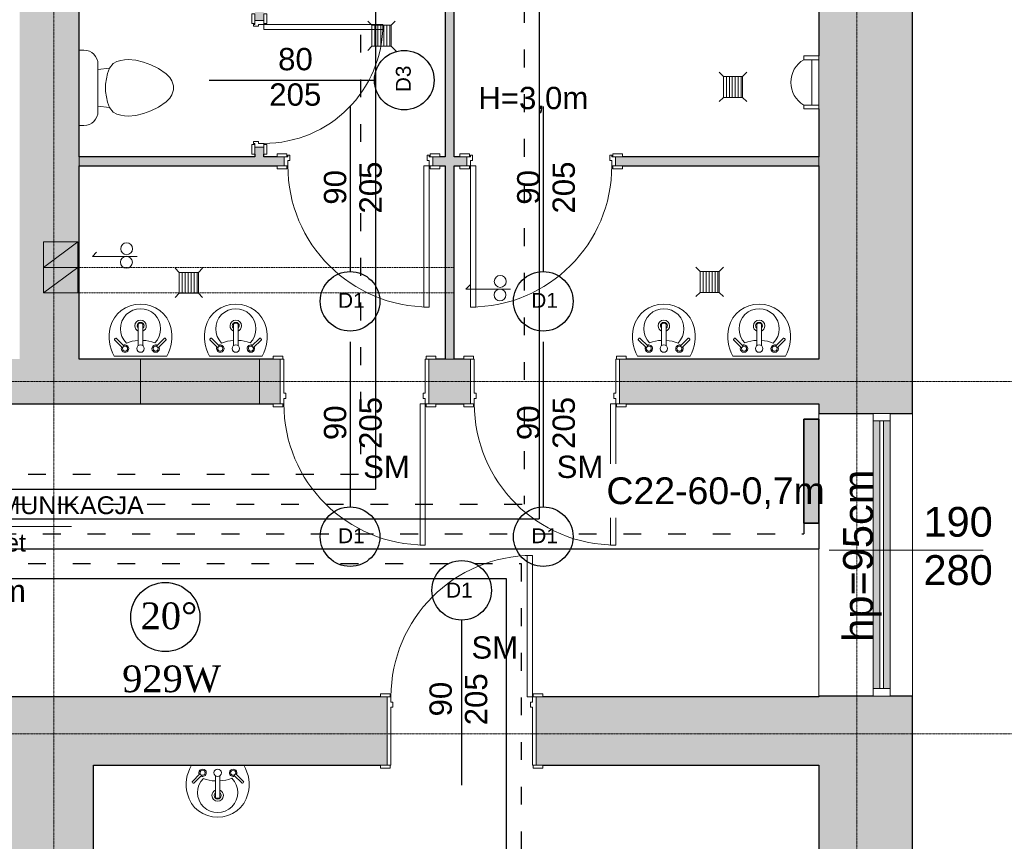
# Model space of a CAD drawing. Header units: inches. Extents: x -112469 to 885939, y -131046 to 286269.
# Tile 76 of 138: x 99755 to 106372, y -108557 to -103034. Entities that reach past the tile are written whole.
import ezdxf

# ---------------------------------------------------------------- set-up
doc = ezdxf.new("R2010")
doc.units = ezdxf.units.IN
doc.header["$MEASUREMENT"] = 0
for name, pattern in [('ACAD_ISO03W100', [30, 12, -18]), ('Linia siatki', [0.9925, 0.47, -0.2175, 0.0875, -0.2175]), ('Ukryty', [0.714375, 0.47625, -0.238125])]:
    doc.linetypes.add(name, pattern=pattern)
for name, color, linetype, lineweight in [('_IS_CO grzejniki', 1, 'Continuous', 35), ('_IS_CO opis', 26, 'Continuous', 25), ('_IS_CO powrót', 5, 'ACAD_ISO03W100', 30), ('_IS_CO zasilenie', 1, 'Continuous', 30), ('A-AREA-IDEN', 251, 'Continuous', 9), ('A-DETL', 251, 'Continuous', 9), ('A-DETL-HDLN', 251, 'Ukryty', 9), ('A-DETL-MEDM', 251, 'Continuous', 25), ('A-DETL-THIN', 251, 'Continuous', 9), ('A-DOOR', 251, 'Continuous', 9), ('A-DOOR-FRAM', 251, 'Continuous', 18), ('A-GLAZ', 251, 'Continuous', 9), ('A-WALL', 251, 'Continuous', 9), ('A-WALL-PATT', 254, 'Continuous', 25), ('G-ANNO-TEXT', 251, 'Continuous', 9), ('I-WALL', 251, 'Continuous', 9), ('P-SANR-FIXT', 251, 'Continuous', 9), ('S-GRID', 251, 'Continuous', 9)]:
    doc.layers.add(name, color=color, linetype=linetype, lineweight=lineweight)
doc.styles.add('Arial', font='arial.ttf', dxfattribs={"height": 25})
doc.styles.add('Arial_1', font='arial.ttf', dxfattribs={"height": 12})
doc.styles.add('Arial_2', font='arial.ttf', dxfattribs={"height": 10})
doc.styles.add('Arial_3', font='arial.ttf', dxfattribs={"height": 15})
doc.styles.add('Arial_5', font='arial.ttf', dxfattribs={"height": 20})
doc.styles.add('krzysiek', font='times.ttf')

# ---------------------------------------------------------------- blocks, each defined once
blk = doc.blocks.new('Etyk_pom_1_mala - Etyk_pom_1_mala-219433-4_Poziom piętra')
at = {"layer": 'A-AREA-IDEN'}
for p, q in [((-0.0958, 0.1444), (-0.0958, -0.3781)), ((-0.9154, -0.1015), (0.6661, -0.1015))]:
    blk.add_line(p, q, dxfattribs=at)
blk = doc.blocks.new('Pisuar - ścienny - 3D - Pisuar - ścienny - 3D-657644-4_Poziom piętra')
at = {"layer": 'P-SANR-FIXT'}
for p, q in [((-28.69, -31.5), (6.92, -31.5)), ((-28.69, -41.66), (-28.69, -31.5)), ((-26.15, -36.19), (-26.15, -31.5)), ((-26.15, -41.66), (-26.15, -31.5)), ((4.33, -31.5), (4.33, -36.19)), ((4.33, -41.66), (4.33, -31.5)), ((6.92, -31.5), (6.92, -41.66)), ((4.33, -36.19), (-26.15, -36.19)), ((-26.15, -41.66), (-28.69, -41.66)), ((6.92, -41.66), (4.33, -41.66))]:
    blk.add_line(p, q, dxfattribs=at)
blk.add_arc((-10.91, -32.5), 17.78, 211.00272, 328.99728, dxfattribs=at)
blk = doc.blocks.new('Lavabo mural - 05 - 440mm x 350mm-V6-4_Poziom piętra')
at = {"layer": 'P-SANR-FIXT'}
for p, q in [((-17.19, -11.05), (-11.74, -5.6)), ((17.5, -11.05), (12.05, -5.6)), ((-16.1, -12.14), (-10.65, -6.69)), ((-1.5, -21.49), (-1.5, -7.07)), ((1.5, -21.49), (1.5, -7.07)), ((16.41, -12.14), (10.96, -6.69))]:
    blk.add_line(p, q, dxfattribs=at)
for centre, radius, start, end in [((5.33, -13.08), 26.44, 150.36495, 193.63505), ((-5.33, -13.08), 26.44, 346.36495, 29.63505), ((-10.13, -5.07), 2.5, 0, 180), ((-10.13, -5.07), 2.5, 180, 207.05328), ((-10.13, -5.07), 1.7, 360, 180), ((-10.13, -5.07), 1.7, 180, 198.05956), ((-10.13, -5.07), 1.7, 198.05956, 360), ((-10.13, -5.07), 2.5, 242.94672, 0), ((0, -5.07), 2.5, 0, 180), ((0, -5.07), 2.5, 180, 0), ((10.43, -5.07), 2.5, 360, 180), ((10.43, -5.07), 2.5, 180, 297.05328), ((10.43, -5.07), 1.7, 0, 180), ((10.43, -5.07), 1.7, 180, 0), ((10.43, -5.07), 2.5, 332.94672, 360), ((0, -18.36), 13.5, 135.46291, 45.05561), ((-0.16, 16.03), 26.66, 249.19864, 267.10928), ((-0.16, 16.03), 26.66, 273.5606, 291.31988), ((-0.59, -14.51), 20.35, 193.63505, 271.65578), ((0, -20.36), 3.86, 112.88275, 180), ((0, -20.36), 2.35, 129.68263, 180), ((0.59, -14.51), 20.35, 268.34422, 346.36495), ((0, -20.36), 3.86, 360, 67.11782), ((0, -20.36), 2.35, 360, 50.3185), ((0, -20.36), 3.86, 180, 360), ((0, -20.36), 2.35, 180, 360)]:
    blk.add_arc(centre, radius, start, end, dxfattribs=at)
for centre, major_axis, ratio, start_param, end_param in [((-16.65, -11.59), (-0.545, 0.545), 0.274309, 0, 3.141593), ((16.95, -11.59), (0.545, 0.545), 0.274309, 3.141593, 6.283185), ((0, -21.49), (-1.5, 0), 0.428525, 0, 3.141593)]:
    blk.add_ellipse(centre, major_axis=major_axis, ratio=ratio, start_param=start_param, end_param=end_param, dxfattribs=at)
blk = doc.blocks.new('wewnetrzne dwupanelowe - 900 x 2100mm-714194-4_Poziom piętra')
at = {"layer": 'A-DOOR'}
for p, q in [((-54.64, 5.32), (-48.14, 5.32)), ((-54.64, 3.32), (-54.64, 5.32)), ((-48.14, 3.32), (-54.64, 3.32)), ((-48.14, 5.32), (-48.14, 3.32)), ((48.13, 5.32), (54.63, 5.32)), ((48.13, 3.32), (48.13, 5.32)), ((54.63, 3.32), (48.13, 3.32)), ((54.63, 5.32), (54.63, 3.32)), ((-54.64, -2.68), (-48.14, -2.68)), ((-54.64, -4.68), (-54.64, -2.68)), ((-48.14, -4.68), (-54.64, -4.68)), ((-48.14, -2.68), (-48.14, -4.68)), ((48.13, -2.68), (54.63, -2.68)), ((48.13, -4.68), (48.13, -2.68)), ((54.63, -4.68), (48.13, -4.68)), ((54.63, -2.68), (54.63, -4.68))]:
    blk.add_line(p, q, dxfattribs=at)
at = {"layer": 'A-DOOR', "lineweight": 18}
for p, q in [((44, -2.68), (47.5, -2.68)), ((44, -97.68), (44, -2.68)), ((47.5, -2.68), (47.5, -97.68)), ((47.5, -97.68), (44, -97.68))]:
    blk.add_line(p, q, dxfattribs=at)
at = {"layer": 'A-DOOR'}
blk.add_arc((47.5, -2.68), 95, 180, 270, dxfattribs=at)
at = {"layer": 'A-DOOR-FRAM'}
for p, q in [((-50, 3.32), (-47.5, 3.32)), ((-50, -2.68), (-50, 3.32)), ((-47.5, 4.31), (-46.23, 4.31)), ((-47.5, 3.32), (-47.5, 4.31)), ((-47.5, 0.82), (-47.5, -2.68)), ((-46.23, 0.82), (-47.5, 0.82)), ((-46.23, 4.31), (-46.23, 0.82)), ((46.23, 4.31), (47.5, 4.31)), ((46.23, 0.82), (46.23, 4.31)), ((47.5, 0.82), (46.23, 0.82)), ((47.5, 4.31), (47.5, 3.32)), ((47.5, 3.32), (50, 3.32)), ((47.5, -2.68), (47.5, 0.82)), ((50, 3.32), (50, -2.68)), ((-47.5, -2.68), (-50, -2.68)), ((50, -2.68), (47.5, -2.68))]:
    blk.add_line(p, q, dxfattribs=at)
blk = doc.blocks.new('wewnetrzne dwupanelowe - 900 x 2100mm-640922-4_Poziom piętra')
at = {"layer": 'A-DOOR'}
for p, q in [((-54.635, 17.3175), (-48.135, 17.3175)), ((-54.635, 15.3175), (-54.635, 17.3175)), ((-48.135, 15.3175), (-54.635, 15.3175)), ((-48.135, 17.3175), (-48.135, 15.3175)), ((48.135, 17.3175), (54.635, 17.3175)), ((48.135, 15.3175), (48.135, 17.3175)), ((54.635, 15.3175), (48.135, 15.3175)), ((54.635, 17.3175), (54.635, 15.3175)), ((-54.635, -14.6825), (-48.135, -14.6825)), ((-54.635, -16.6825), (-54.635, -14.6825)), ((-48.135, -16.6825), (-54.635, -16.6825)), ((-48.135, -14.6825), (-48.135, -16.6825)), ((48.135, -14.6825), (54.635, -14.6825)), ((48.135, -16.6825), (48.135, -14.6825)), ((54.635, -16.6825), (48.135, -16.6825)), ((54.635, -14.6825), (54.635, -16.6825))]:
    blk.add_line(p, q, dxfattribs=at)
at = {"layer": 'A-DOOR', "lineweight": 18}
for p, q in [((44, -14.6825), (47.5, -14.6825)), ((44, -109.6825), (44, -14.6825)), ((47.5, -14.6825), (47.5, -109.6825)), ((47.5, -109.6825), (44, -109.6825))]:
    blk.add_line(p, q, dxfattribs=at)
at = {"layer": 'A-DOOR'}
blk.add_arc((47.5, -14.6825), 95, 180, 270, dxfattribs=at)
at = {"layer": 'A-DOOR-FRAM'}
for p, q in [((-50, 15.3175), (-47.5, 15.3175)), ((-50, -14.6825), (-50, 15.3175)), ((-47.5, 15.3175), (-47.5, -7.69)), ((47.5, 15.3175), (50, 15.3175)), ((47.5, -7.69), (47.5, 15.3175)), ((50, 15.3175), (50, -14.6825)), ((-47.5, -7.69), (-46.23, -7.69)), ((-47.5, -11.1825), (-47.5, -14.6825)), ((-46.23, -11.1825), (-47.5, -11.1825)), ((-46.23, -7.69), (-46.23, -11.1825)), ((46.23, -7.69), (47.5, -7.69)), ((46.23, -11.1825), (46.23, -7.69)), ((47.5, -11.1825), (46.23, -11.1825)), ((47.5, -14.6825), (47.5, -11.1825)), ((-47.5, -14.6825), (-50, -14.6825)), ((50, -14.6825), (47.5, -14.6825))]:
    blk.add_line(p, q, dxfattribs=at)
blk = doc.blocks.new('Lavabo mural - 05 - 440mm x 350mm-517752-4_Poziom piętra')
at = {"layer": 'P-SANR-FIXT'}
for p, q in [((-1.5, 21.49), (-1.5, 7.07)), ((1.5, 21.49), (1.5, 7.07)), ((-17.19, 11.05), (-11.74, 5.6)), ((-16.1, 12.14), (-10.65, 6.69)), ((16.41, 12.14), (10.96, 6.69)), ((17.5, 11.05), (12.05, 5.6)), ((17.65, 0), (-17.65, 0))]:
    blk.add_line(p, q, dxfattribs=at)
for centre, radius, start, end in [((-0.59, 14.51), 20.35, 88.34422, 166.36495), ((0.59, 14.51), 20.35, 13.63505, 91.65578), ((0, 18.36), 13.5, 314.94439, 224.53709), ((0, 20.36), 3.86, 0, 180), ((0, 20.36), 3.86, 180, 247.11725), ((0, 20.36), 2.35, 0, 180), ((0, 20.36), 2.35, 180, 230.31737), ((0, 20.36), 2.35, 309.6815, 0), ((0, 20.36), 3.86, 292.88218, 0), ((5.33, 13.08), 26.44, 166.36495, 209.63505), ((-5.33, 13.08), 26.44, 330.36495, 13.63505), ((-10.13, 5.07), 1.7, 0, 161.94044), ((-10.13, 5.07), 2.5, 360, 117.05328), ((-0.16, -16.03), 26.66, 92.89072, 110.80136), ((0, 5.07), 2.5, 360, 180), ((-0.16, -16.03), 26.66, 68.68012, 86.4394), ((10.43, 5.07), 2.5, 62.94672, 180), ((10.43, 5.07), 1.7, 360, 180), ((-10.13, 5.07), 2.5, 152.94672, 180), ((-10.13, 5.07), 2.5, 180, 360), ((-10.13, 5.07), 1.7, 161.94044, 180), ((-10.13, 5.07), 1.7, 180, 0), ((0, 5.07), 2.5, 180, 360), ((10.43, 5.07), 2.5, 180, 0), ((10.43, 5.07), 1.7, 180, 360), ((10.43, 5.07), 2.5, 0, 27.05328)]:
    blk.add_arc(centre, radius, start, end, dxfattribs=at)
for centre, major_axis, ratio, start_param, end_param in [((0, 21.49), (1.5, 0), 0.428525, 0, 3.141593), ((-16.65, 11.59), (0.545, 0.545), 0.274309, 0, 3.141593), ((16.95, 11.59), (-0.545, 0.545), 0.274309, 3.141593, 6.283185)]:
    blk.add_ellipse(centre, major_axis=major_axis, ratio=ratio, start_param=start_param, end_param=end_param, dxfattribs=at)
blk = doc.blocks.new('wewnetrzne dwupanelowe - 900 x 2100mm-714195-4_Poziom piętra')
at = {"layer": 'A-DOOR', "lineweight": 18}
for p, q in [((47.5, 97.68), (44, 97.68)), ((44, 97.68), (44, 2.68)), ((47.5, 2.68), (47.5, 97.68)), ((44, 2.68), (47.5, 2.68))]:
    blk.add_line(p, q, dxfattribs=at)
at = {"layer": 'A-DOOR'}
for p, q in [((-48.14, 4.68), (-54.64, 4.68)), ((-54.64, 4.68), (-54.64, 2.68)), ((-54.64, 2.68), (-48.14, 2.68)), ((-48.14, 2.68), (-48.14, 4.68)), ((54.63, 4.68), (48.13, 4.68)), ((48.13, 4.68), (48.13, 2.68)), ((48.13, 2.68), (54.63, 2.68)), ((54.63, 2.68), (54.63, 4.68)), ((-48.14, -3.32), (-54.64, -3.32)), ((-54.64, -3.32), (-54.64, -5.32)), ((-54.64, -5.32), (-48.14, -5.32)), ((-48.14, -5.32), (-48.14, -3.32)), ((54.63, -3.32), (48.13, -3.32)), ((48.13, -3.32), (48.13, -5.32)), ((48.13, -5.32), (54.63, -5.32)), ((54.63, -5.32), (54.63, -3.32))]:
    blk.add_line(p, q, dxfattribs=at)
blk.add_arc((47.5, 2.68), 95, 90, 180, dxfattribs=at)
at = {"layer": 'A-DOOR-FRAM'}
for p, q in [((-47.5, 2.68), (-50, 2.68)), ((-50, 2.68), (-50, -3.32)), ((-47.5, -0.82), (-47.5, 2.68)), ((47.5, 2.68), (47.5, -0.82)), ((50, 2.68), (47.5, 2.68)), ((50, -3.32), (50, 2.68)), ((-50, -3.32), (-47.5, -3.32)), ((-46.23, -0.82), (-47.5, -0.82)), ((-47.5, -3.32), (-47.5, -4.31)), ((-47.5, -4.31), (-46.23, -4.31)), ((-46.23, -4.31), (-46.23, -0.82)), ((47.5, -0.82), (46.23, -0.82)), ((46.23, -0.82), (46.23, -4.31)), ((46.23, -4.31), (47.5, -4.31)), ((47.5, -4.31), (47.5, -3.32)), ((47.5, -3.32), (50, -3.32))]:
    blk.add_line(p, q, dxfattribs=at)
blk = doc.blocks.new('Lavabo mural - 05 - 440mm x 350mm-346807-4_Poziom piętra')
at = {"layer": 'P-SANR-FIXT'}
for p, q in [((17.65, 0), (-17.65, 0)), ((-17.19, -11.05), (-11.74, -5.6)), ((17.5, -11.05), (12.05, -5.6)), ((-16.1, -12.14), (-10.65, -6.69)), ((-1.5, -21.49), (-1.5, -7.07)), ((1.5, -21.49), (1.5, -7.07)), ((16.41, -12.14), (10.96, -6.69))]:
    blk.add_line(p, q, dxfattribs=at)
for centre, radius, start, end in [((5.33, -13.08), 26.44, 150.36495, 193.63505), ((-5.33, -13.08), 26.44, 346.36495, 29.63505), ((-10.13, -5.07), 2.5, 0, 180), ((-10.13, -5.07), 2.5, 180, 207.05328), ((-10.13, -5.07), 1.7, 360, 180), ((-10.13, -5.07), 1.7, 180, 198.05956), ((-10.13, -5.07), 1.7, 198.05956, 360), ((-10.13, -5.07), 2.5, 242.94672, 0), ((0, -5.07), 2.5, 0, 180), ((0, -5.07), 2.5, 180, 0), ((10.43, -5.07), 2.5, 360, 180), ((10.43, -5.07), 2.5, 180, 297.05328), ((10.43, -5.07), 1.7, 0, 180), ((10.43, -5.07), 1.7, 180, 0), ((10.43, -5.07), 2.5, 332.94672, 360), ((0, -18.36), 13.5, 135.46291, 45.05561), ((-0.16, 16.03), 26.66, 249.19864, 267.10928), ((-0.16, 16.03), 26.66, 273.5606, 291.31988), ((-0.59, -14.51), 20.35, 193.63505, 271.65578), ((0, -20.36), 3.86, 112.88275, 180), ((0, -20.36), 2.35, 129.68263, 180), ((0.59, -14.51), 20.35, 268.34422, 346.36495), ((0, -20.36), 3.86, 360, 67.11782), ((0, -20.36), 2.35, 360, 50.3185), ((0, -20.36), 3.86, 180, 360), ((0, -20.36), 2.35, 180, 360)]:
    blk.add_arc(centre, radius, start, end, dxfattribs=at)
for centre, major_axis, ratio, start_param, end_param in [((-16.65, -11.59), (-0.545, 0.545), 0.274309, 0, 3.141593), ((16.95, -11.59), (0.545, 0.545), 0.274309, 3.141593, 6.283185), ((0, -21.49), (-1.5, 0), 0.428525, 0, 3.141593)]:
    blk.add_ellipse(centre, major_axis=major_axis, ratio=ratio, start_param=start_param, end_param=end_param, dxfattribs=at)
blk = doc.blocks.new('wewnetrzne dwupanelowe - 800 x 2100mm 2-634844-4_Poziom piętra')
at = {"layer": 'A-DOOR'}
for p, q in [((-47.14, 5.32), (-40.64, 5.32)), ((-47.14, 3.32), (-47.14, 5.32)), ((-40.64, 3.32), (-47.14, 3.32)), ((-40.64, 5.32), (-40.64, 3.32)), ((40.63, 5.32), (47.13, 5.32)), ((40.63, 3.32), (40.63, 5.32)), ((47.13, 3.32), (40.63, 3.32)), ((47.13, 5.32), (47.13, 3.32)), ((-47.14, -2.68), (-40.64, -2.68)), ((-47.14, -4.68), (-47.14, -2.68)), ((-40.64, -4.68), (-47.14, -4.68)), ((-40.64, -2.68), (-40.64, -4.68)), ((40.63, -2.68), (47.13, -2.68)), ((40.63, -4.68), (40.63, -2.68)), ((47.13, -4.68), (40.63, -4.68)), ((47.13, -2.68), (47.13, -4.68))]:
    blk.add_line(p, q, dxfattribs=at)
at = {"layer": 'A-DOOR', "lineweight": 18}
for p, q in [((36.5, -2.68), (40, -2.68)), ((36.5, -82.68), (36.5, -2.68)), ((40, -2.68), (40, -82.68)), ((40, -82.68), (36.5, -82.68))]:
    blk.add_line(p, q, dxfattribs=at)
at = {"layer": 'A-DOOR'}
blk.add_arc((40, -2.68), 80, 180, 270, dxfattribs=at)
at = {"layer": 'A-DOOR-FRAM'}
for p, q in [((-42.5, 3.32), (-40, 3.32)), ((-42.5, -2.68), (-42.5, 3.32)), ((-40, 4.31), (-38.73, 4.31)), ((-40, 3.32), (-40, 4.31)), ((-40, 0.82), (-40, -2.68)), ((-38.73, 0.82), (-40, 0.82)), ((-38.73, 4.31), (-38.73, 0.82)), ((38.73, 4.31), (40, 4.31)), ((38.73, 0.82), (38.73, 4.31)), ((40, 0.82), (38.73, 0.82)), ((40, 4.31), (40, 3.32)), ((40, 3.32), (42.5, 3.32)), ((40, -2.68), (40, 0.82)), ((42.5, 3.32), (42.5, -2.68)), ((-40, -2.68), (-42.5, -2.68)), ((42.5, -2.68), (40, -2.68))]:
    blk.add_line(p, q, dxfattribs=at)
blk = doc.blocks.new('Muszla klozetowa domowa - 3D - Muszla klozetowa domowa - 3D-412173-4_Poziom piętra')
at = {"layer": 'P-SANR-FIXT'}
for p, q in [((-9.5, 25.4), (-6.96, 27.94)), ((-6.96, 27.94), (-4.76, 29.21)), ((-4.76, 29.21), (-1.27, 30.48)), ((-1.27, 30.48), (1.27, 30.48)), ((1.27, 30.48), (4.76, 29.21)), ((4.76, 29.21), (6.96, 27.94)), ((6.96, 27.94), (9.5, 25.4)), ((-15.39, 15.24), (-13.02, 20.32)), ((-13.02, 20.32), (-9.5, 25.4)), ((9.5, 25.4), (13.02, 20.32)), ((13.02, 20.32), (15.39, 15.24)), ((-17.24, 10.16), (-15.39, 15.24)), ((15.39, 15.24), (17.24, 10.16)), ((-18.61, 5.06), (-17.24, 10.16)), ((17.24, 10.16), (18.61, 5.06)), ((-19.05, 0), (-18.61, 5.06)), ((18.61, 5.06), (19.05, 0)), ((-18.83, -2.53), (-19.05, 0)), ((-18.38, -5.08), (-18.83, -2.53)), ((-17.7, -7.62), (-18.38, -5.08)), ((18.38, -5.08), (17.7, -7.62)), ((18.83, -2.53), (18.38, -5.08)), ((19.05, 0), (18.83, -2.53)), ((-16.26, -10.16), (-17.7, -7.62)), ((-13.23, -12.7), (-16.26, -10.16)), ((-9.74, -13.97), (-13.23, -12.7)), ((-12.35, -20.38), (-13.23, -12.7)), ((13.23, -12.7), (9.74, -13.97)), ((12.35, -20.38), (13.23, -12.7)), ((16.26, -10.16), (13.23, -12.7)), ((17.7, -7.62), (16.26, -10.16)), ((-2.54, -15.24), (-9.74, -13.97)), ((2.54, -15.24), (-2.54, -15.24)), ((9.74, -13.97), (2.54, -15.24)), ((15.87, -20.38), (-15.88, -20.38)), ((-25.34, -29.84), (-25.34, -32.97)), ((25.34, -32.97), (25.34, -29.84))]:
    blk.add_line(p, q, dxfattribs=at)
for centre, start, end in [((-15.88, -29.84), 90, 180), ((15.87, -29.84), 0, 90)]:
    blk.add_arc(centre, 9.46, start, end, dxfattribs=at)
blk = doc.blocks.new('Aluminum_1 szybowe - Okno 190_265 p_0-631028-4_Poziom piętra')
at = {"layer": 'A-GLAZ'}
h = blk.add_hatch(color=256, dxfattribs=at)
h.paths.add_polyline_path([(47.76, 7.73), (47.76, 12.17), (-132.08, 12.17), (-132.08, 7.73), (-98.91, 7.73)])
h.paths.add_polyline_path([(47.76, 14.71), (47.76, 19.16), (-132.08, 19.16), (-132.08, 14.71), (-98.91, 14.71)])
at = {"layer": 'A-GLAZ', "lineweight": 18}
for p, q in [((-132.08, 19.16), (-137.16, 19.16)), ((-137.16, 19.16), (-137.16, 7.73)), ((-132.08, 7.73), (-132.08, 19.16)), ((47.76, 14.71), (-132.08, 14.71)), ((-132.08, 14.71), (-132.08, 12.17)), ((52.84, 19.16), (47.76, 19.16)), ((47.76, 19.16), (47.76, 7.73)), ((47.76, 12.17), (47.76, 14.71)), ((52.84, 7.73), (52.84, 19.16)), ((-137.16, 7.73), (-132.08, 7.73)), ((-132.08, 12.17), (47.76, 12.17)), ((47.76, 7.73), (52.84, 7.73))]:
    blk.add_line(p, q, dxfattribs=at)
at = {"layer": 'A-GLAZ'}
for p, q in [((-132.08, 19.16), (47.76, 19.16)), ((47.76, 7.73), (-132.08, 7.73))]:
    blk.add_line(p, q, dxfattribs=at)
blk = doc.blocks.new('wewnetrzne dwupanelowe - 900 x 2100mm-591853-4_Poziom piętra')
at = {"layer": 'A-DOOR', "lineweight": 18}
for p, q in [((47.5, 117.6825), (44, 117.6825)), ((44, 117.6825), (44, 22.6825)), ((47.5, 22.6825), (47.5, 117.6825)), ((44, 22.6825), (47.5, 22.6825))]:
    blk.add_line(p, q, dxfattribs=at)
at = {"layer": 'A-DOOR'}
for p, q in [((-48.135, 24.6825), (-54.635, 24.6825)), ((-54.635, 24.6825), (-54.635, 22.6825)), ((-54.635, 22.6825), (-48.135, 22.6825)), ((-48.135, 22.6825), (-48.135, 24.6825)), ((54.635, 24.6825), (48.135, 24.6825)), ((48.135, 24.6825), (48.135, 22.6825)), ((48.135, 22.6825), (54.635, 22.6825)), ((54.635, 22.6825), (54.635, 24.6825)), ((-48.135, -23.3175), (-54.635, -23.3175)), ((-54.635, -23.3175), (-54.635, -25.3175)), ((-54.635, -25.3175), (-48.135, -25.3175)), ((-48.135, -25.3175), (-48.135, -23.3175)), ((54.635, -23.3175), (48.135, -23.3175)), ((48.135, -23.3175), (48.135, -25.3175)), ((48.135, -25.3175), (54.635, -25.3175)), ((54.635, -25.3175), (54.635, -23.3175))]:
    blk.add_line(p, q, dxfattribs=at)
blk.add_arc((47.5, 22.6825), 95, 90, 180, dxfattribs=at)
at = {"layer": 'A-DOOR-FRAM'}
for p, q in [((-47.5, 22.6825), (-50, 22.6825)), ((-50, 22.6825), (-50, -23.3175)), ((-47.5, 19.1825), (-47.5, 22.6825)), ((47.5, 22.6825), (47.5, 19.1825)), ((50, 22.6825), (47.5, 22.6825)), ((50, -23.3175), (50, 22.6825)), ((-46.23, 19.1825), (-47.5, 19.1825)), ((-47.5, -23.3175), (-47.5, 15.69)), ((-47.5, 15.69), (-46.23, 15.69)), ((-46.23, 15.69), (-46.23, 19.1825)), ((47.5, 19.1825), (46.23, 19.1825)), ((46.23, 19.1825), (46.23, 15.69)), ((46.23, 15.69), (47.5, 15.69)), ((47.5, 15.69), (47.5, -23.3175)), ((-50, -23.3175), (-47.5, -23.3175)), ((47.5, -23.3175), (50, -23.3175))]:
    blk.add_line(p, q, dxfattribs=at)
blk = doc.blocks.new('PIĘTRO')
at = {"layer": 'A-WALL-PATT', "lineweight": 9}
h = blk.add_hatch(color=251, dxfattribs=at)
h.paths.add_polyline_path([(29222.2, -15201.43), (29852.2, -15201.43), (29852.2, -7476.43), (29222.2, -7476.43), (29222.2, -9148.85)])
h.paths.add_polyline_path([(29702.2, -5576.43), (29852.2, -5576.43), (29852.2, -101.43), (29222.2, -101.43), (29222.2, -5576.43), (29587.9, -5576.43)])
for points in [[(24252.2, -5211.43), (24252.2, -731.43), (23852.2, -731.43), (23852.2, -5211.43)], [(26772.2, -5211.43), (26772.2, -731.43), (26712.2, -731.43), (26712.2, -5211.43)], [(24664.4, -5511.43), (25464.4, -5511.43), (25464.4, -5211.43), (24664.4, -5211.43)]]:
    blk.add_hatch(color=251, dxfattribs=at).paths.add_polyline_path(points)
h = blk.add_hatch(color=251, dxfattribs=at)
h.paths.add_polyline_path([(25492.62, -3851.43), (25492.62, -3786.46), (25432.62, -3786.46), (25432.62, -3851.43)])
h.paths.add_polyline_path([(25432.62, -2936.46), (25492.62, -2936.46), (25492.62, -2711.46), (25432.62, -2711.46), (25432.62, -2890.11)])
h.paths.add_polyline_path([(25432.62, -1861.46), (25492.62, -1861.46), (25492.62, -1791.43), (25432.62, -1791.43), (25432.62, -1815.11)])
h = blk.add_hatch(color=251, dxfattribs=at)
h.paths.add_polyline_path([(24252.2, -3911.43), (25628.97, -3911.43), (25628.97, -3851.43), (24252.2, -3851.43)])
h.paths.add_polyline_path([(26712.2, -3911.43), (26712.2, -3851.43), (26628.97, -3851.43), (26628.97, -3911.43), (26675.32, -3911.43)])
h = blk.add_hatch(color=251, dxfattribs=at)
h.paths.add_polyline_path([(27902.62, -3911.43), (29222.2, -3911.43), (29222.2, -3851.43), (27856.27, -3851.43), (27856.27, -3911.43)])
h.paths.add_polyline_path([(26809.92, -3911.43), (26856.27, -3911.43), (26856.27, -3851.43), (26772.2, -3851.43), (26772.2, -3911.43)])
h = blk.add_hatch(color=251, dxfattribs=at)
h.paths.add_polyline_path([(24664.4, -5511.43), (24664.4, -5211.43), (22132.2, -5211.43), (22132.2, -5511.43), (24454.07, -5511.43)])
h.paths.add_polyline_path([(21132.2, -5511.43), (21132.2, -5211.43), (19052.2, -5211.43), (19052.2, -5511.43), (21085.85, -5511.43)])
h = blk.add_hatch(color=251, dxfattribs=at)
h.paths.add_polyline_path([(28509.91, -5511.43), (29222.2, -5511.43), (29222.2, -5211.43), (27882.2, -5211.43), (27882.2, -5511.43), (27928.55, -5511.43)])
h.paths.add_polyline_path([(26882.2, -5511.43), (26882.2, -5211.43), (26602.2, -5211.43), (26602.2, -5511.43), (26835.85, -5511.43)])
h.paths.add_polyline_path([(25464.4, -5511.43), (25602.2, -5511.43), (25602.2, -5211.43), (25464.4, -5211.43), (25464.4, -5483.29)])
h = blk.add_hatch(color=251, dxfattribs=at)
h.paths.add_polyline_path([(29222.2, -7941.43), (29222.2, -7481.43), (27322.2, -7481.43), (27322.2, -7941.43), (27698.75, -7941.43)])
h.paths.add_polyline_path([(22132.2, -7941.43), (26322.2, -7941.43), (26322.2, -7481.43), (22132.2, -7481.43), (22132.2, -7551.35)])
h.paths.add_polyline_path([(21085.85, -7941.43), (21132.2, -7941.43), (21132.2, -7481.43), (19052.2, -7481.43), (19052.2, -7941.43), (20832.2, -7941.43)])
h = blk.add_hatch(color=251, dxfattribs=at)
h.paths.add_polyline_path([(24277.28, -15201.43), (24347.2, -15201.43), (24347.2, -12096.43), (23787.2, -12096.43), (23787.2, -15201.43), (24072.2, -15201.43)])
h.paths.add_polyline_path([(23787.2, -11046.43), (24347.2, -11046.43), (24347.2, -7941.43), (23787.2, -7941.43), (23787.2, -11000.08)])
at = {"layer": 'A-DETL', "color": 251, "lineweight": 18}
for p, q in [((24242.2, -4422.59), (24012.2, -4594.67)), ((24012.2, -4422.59), (24012.2, -4594.67)), ((24242.2, -4422.59), (24012.2, -4422.59)), ((24242.2, -4594.67), (24242.2, -4422.59)), ((24340.57, -4521.08), (24368.85, -4492.79)), ((24340.57, -4521.08), (24640.57, -4521.08)), ((24242.2, -4594.67), (24012.2, -4766.76)), ((24012.2, -4594.67), (24012.2, -4766.76)), ((24242.2, -4594.67), (24012.2, -4594.67)), ((24242.2, -4594.67), (24012.2, -4594.67)), ((24012.2, -4594.67), (24242.2, -4594.67)), ((24242.2, -4766.76), (24242.2, -4594.67)), ((26850.98, -4740.71), (26879.26, -4712.42)), ((26850.98, -4740.71), (27150.98, -4740.71)), ((24242.2, -4766.76), (24012.2, -4766.76)), ((24012.2, -4766.76), (24242.2, -4766.76))]:
    blk.add_line(p, q, dxfattribs=at)
for centre in [(24570.91, -4469.61), (24569.28, -4560.8), (27081.32, -4689.25), (27079.69, -4780.44)]:
    blk.add_circle(centre, 40, dxfattribs=at)
at = {"layer": 'A-DETL-HDLN', "color": 251}
for p, q in [((24242.2, -4594.67), (26772.2, -4594.67)), ((24242.2, -4766.76), (26772.2, -4766.76))]:
    blk.add_line(p, q, dxfattribs=at)
at = {"layer": 'A-DETL-MEDM', "color": 251}
for p, q in [((25126.37, -3336.43), (26236.37, -3336.43)), ((26072.2, -3512.89), (26072.2, -4622.89)), ((27370.42, -3512.89), (27370.42, -4622.89)), ((26072.2, -5095.22), (26072.2, -6205.22)), ((27370.42, -5095.22), (27370.42, -6205.22)), ((26822.2, -8075.79), (26822.2, -6965.79))]:
    blk.add_line(p, q, dxfattribs=at)
for centre in [(26436.37, -3336.43), (26072.2, -4822.89), (27370.42, -4822.89), (26072.2, -6405.22), (27370.42, -6405.22), (26822.2, -6765.79)]:
    blk.add_circle(centre, 200, dxfattribs=at)
at = {"layer": 'A-DETL-THIN', "color": 251}
for p, q in [((26219.42, -2967.57), (26191.14, -2939.29)), ((26219.42, -3108.17), (26219.42, -2967.57)), ((26219.42, -2967.57), (26347.64, -2967.57)), ((26239.42, -2967.57), (26239.42, -3108.17)), ((26259.42, -2967.57), (26259.42, -3108.17)), ((26279.42, -2967.57), (26279.42, -3108.17)), ((26299.42, -2967.57), (26299.42, -3108.17)), ((26319.42, -2967.57), (26319.42, -3108.17)), ((26339.42, -2967.57), (26339.42, -3108.17)), ((26347.64, -2967.57), (26375.92, -2939.29)), ((26347.64, -2967.57), (26347.64, -3108.17)), ((26219.42, -3108.17), (26191.14, -3136.46)), ((26347.64, -3108.17), (26219.42, -3108.17)), ((26347.64, -3108.17), (26383.12, -3143.65)), ((28580.9, -3311.85), (28552.62, -3283.56)), ((28709.12, -3311.85), (28737.4, -3283.56)), ((28580.9, -3452.45), (28580.9, -3311.85)), ((28580.9, -3311.85), (28709.12, -3311.85)), ((28600.9, -3311.85), (28600.9, -3452.45)), ((28620.9, -3311.85), (28620.9, -3452.45)), ((28640.9, -3311.85), (28640.9, -3452.45)), ((28660.9, -3311.85), (28660.9, -3452.45)), ((28680.9, -3311.85), (28680.9, -3452.45)), ((28700.9, -3311.85), (28700.9, -3452.45)), ((28709.12, -3311.85), (28709.12, -3452.45)), ((28580.9, -3452.45), (28552.62, -3480.73)), ((28709.12, -3452.45), (28580.9, -3452.45)), ((28709.12, -3452.45), (28737.4, -3480.73)), ((24924.5, -4628.42), (24896.21, -4600.13)), ((24924.5, -4769.02), (24924.5, -4628.42)), ((24924.5, -4628.42), (25052.71, -4628.42)), ((24944.5, -4628.42), (24944.5, -4769.02)), ((24964.5, -4628.42), (24964.5, -4769.02)), ((24984.5, -4628.42), (24984.5, -4769.02)), ((25004.5, -4628.42), (25004.5, -4769.02)), ((25024.5, -4628.42), (25024.5, -4769.02)), ((25044.5, -4628.42), (25044.5, -4769.02)), ((25052.71, -4628.42), (25081, -4600.13)), ((25052.71, -4628.42), (25052.71, -4769.02)), ((28424.55, -4622.69), (28396.27, -4594.41)), ((28424.55, -4763.29), (28424.55, -4622.69)), ((28424.55, -4622.69), (28552.77, -4622.69)), ((28444.55, -4622.69), (28444.55, -4763.29)), ((28464.55, -4622.69), (28464.55, -4763.29)), ((28484.55, -4622.69), (28484.55, -4763.29)), ((28504.55, -4622.69), (28504.55, -4763.29)), ((28524.55, -4622.69), (28524.55, -4763.29)), ((28544.55, -4622.69), (28544.55, -4763.29)), ((28552.77, -4622.69), (28581.05, -4594.41)), ((28552.77, -4622.69), (28552.77, -4763.29)), ((28424.55, -4763.29), (28396.27, -4791.58)), ((28552.77, -4763.29), (28424.55, -4763.29)), ((28552.77, -4763.29), (28581.05, -4791.58)), ((24924.5, -4769.02), (24896.21, -4797.3)), ((25052.71, -4769.02), (24924.5, -4769.02)), ((25052.71, -4769.02), (25081, -4797.3)), ((30327.2, -6495.13), (29292.2, -6495.13))]:
    blk.add_line(p, q, dxfattribs=at)
at = {"layer": 'A-WALL', "color": 251, "lineweight": 25}
for p, q in [((29852.2, -5576.43), (29852.2, -101.43)), ((26712.2, -1791.43), (26712.2, -3851.43)), ((26772.2, -3851.43), (26772.2, -1791.43)), ((29222.2, -2851.43), (29222.2, -3173.37)), ((29222.2, -3529.49), (29222.2, -3851.43)), ((25432.62, -3832.81), (25432.62, -3851.43)), ((25492.62, -3851.43), (25492.62, -3832.81)), ((25432.62, -3851.43), (24252.2, -3851.43)), ((25582.62, -3851.43), (25492.62, -3851.43)), ((26712.2, -3851.43), (26675.32, -3851.43)), ((26809.92, -3851.43), (26772.2, -3851.43)), ((29222.2, -3851.43), (27902.62, -3851.43)), ((24252.2, -3911.43), (25582.62, -3911.43)), ((26675.32, -3911.43), (26712.2, -3911.43)), ((26712.2, -3911.43), (26712.2, -5211.43)), ((26772.2, -3911.43), (26809.92, -3911.43)), ((26772.2, -5211.43), (26772.2, -3911.43)), ((27902.62, -3911.43), (29222.2, -3911.43)), ((29222.2, -3911.43), (29222.2, -5211.43)), ((25555.85, -5211.43), (24252.2, -5211.43)), ((26712.2, -5211.43), (26648.55, -5211.43)), ((26835.85, -5211.43), (26772.2, -5211.43)), ((29222.2, -5211.43), (27928.55, -5211.43)), ((22178.55, -5511.43), (25555.85, -5511.43)), ((26648.55, -5511.43), (26835.85, -5511.43)), ((27928.55, -5511.43), (29222.2, -5511.43)), ((29222.2, -5511.43), (29222.2, -5576.43)), ((29222.2, -5576.43), (29587.9, -5576.43)), ((29702.2, -5576.43), (29852.2, -5576.43)), ((26275.85, -7481.43), (22178.55, -7481.43)), ((29222.2, -7481.43), (27368.55, -7481.43)), ((29222.2, -7476.43), (29222.2, -7481.43)), ((29587.9, -7476.43), (29222.2, -7476.43)), ((29852.2, -7476.43), (29702.2, -7476.43)), ((29852.2, -15831.43), (29852.2, -7476.43)), ((24347.2, -7941.43), (26275.85, -7941.43)), ((27368.55, -7941.43), (29222.2, -7941.43)), ((29222.2, -7941.43), (29222.2, -15201.43))]:
    blk.add_line(p, q, dxfattribs=at)
at = {"layer": 'A-WALL', "color": 251}
for p, q in [((24252.2, -3851.43), (24252.2, -3911.43)), ((29222.2, -3911.43), (29222.2, -3851.43)), ((24664.4, -5511.43), (24664.4, -5211.43)), ((25464.4, -5511.43), (25464.4, -5211.43)), ((26712.2, -5211.43), (26772.2, -5211.43)), ((29222.2, -7476.43), (29222.2, -5576.43)), ((29852.2, -5576.43), (29852.2, -7476.43))]:
    blk.add_line(p, q, dxfattribs=at)
at = {"layer": 'I-WALL', "color": 251, "lineweight": 25}
for p, q in [((24252.2, -3851.43), (24252.2, -2851.43)), ((24252.2, -5211.43), (24252.2, -3911.43)), ((24347.2, -11000.08), (24347.2, -7941.43))]:
    blk.add_line(p, q, dxfattribs=at)
at = {"layer": 'S-GRID', "color": 251, "linetype": 'Linia siatki'}
for p, q in [((24082.2, 3814.58), (24082.2, -22310.93)), ((29477.2, 3814.58), (29477.2, -22310.93)), ((-1420.75, -5361.43), (33508.1, -5361.43)), ((-1420.75, -7731.43), (33508.1, -7731.43))]:
    blk.add_line(p, q, dxfattribs=at)
at = {"layer": 'A-AREA-IDEN', "color": 251, "xscale": 999.9999999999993, "yscale": 999.9999999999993, "zscale": 999.9999999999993}
blk.add_blockref('Etyk_pom_1_mala - Etyk_pom_1_mala-219433-4_Poziom piętra', (23534.19, -6235.36), dxfattribs=at)
at = {"layer": 'A-DOOR', "color": 251, "xscale": 10, "yscale": 10, "zscale": 10}
for name, p, rotation in [('wewnetrzne dwupanelowe - 800 x 2100mm 2-634844-4_Poziom piętra', (25465.79, -3361.46), 89.9999999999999), ('wewnetrzne dwupanelowe - 900 x 2100mm-714195-4_Poziom piętra', (27356.27, -3884.6), 180)]:
    blk.add_blockref(name, p, dxfattribs=dict(at, rotation=rotation))
for name, p in [('wewnetrzne dwupanelowe - 900 x 2100mm-714194-4_Poziom piętra', (26128.97, -3884.6)), ('wewnetrzne dwupanelowe - 900 x 2100mm-640922-4_Poziom piętra', (26102.2, -5364.6)), ('wewnetrzne dwupanelowe - 900 x 2100mm-640922-4_Poziom piętra', (27382.2, -5364.6)), ('wewnetrzne dwupanelowe - 900 x 2100mm-591853-4_Poziom piętra', (26822.2, -7708.25))]:
    blk.add_blockref(name, p, dxfattribs=at)
at = {"layer": 'A-GLAZ', "color": 251, "xscale": 10, "yscale": 10, "zscale": 10, "rotation": 269.9999999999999}
blk.add_blockref('Aluminum_1 szybowe - Okno 190_265 p_0-631028-4_Poziom piętra', (29510.64, -6948.03), dxfattribs=at)
at = {"layer": 'P-SANR-FIXT', "color": 251, "xscale": 10, "yscale": 10, "zscale": 10}
for name, p, rotation in [('Muszla klozetowa domowa - 3D - Muszla klozetowa domowa - 3D-412173-4_Poziom piętra', (24581.9, -3388.06), 269.9999999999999), ('Pisuar - ścienny - 3D - Pisuar - ścienny - 3D-657644-4_Poziom piętra', (29537.2, -3460.25), 269.9999999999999), ('Lavabo mural - 05 - 440mm x 350mm-346807-4_Poziom piętra', (24664.4, -5191.46), 180), ('Lavabo mural - 05 - 440mm x 350mm-346807-4_Poziom piętra', (25304.4, -5191.46), 180)]:
    blk.add_blockref(name, p, dxfattribs=dict(at, rotation=rotation))
for name, p in [('Lavabo mural - 05 - 440mm x 350mm-517752-4_Poziom piętra', (28180.84, -5191.46)), ('Lavabo mural - 05 - 440mm x 350mm-517752-4_Poziom piętra', (28820.84, -5191.46)), ('Lavabo mural - 05 - 440mm x 350mm-V6-4_Poziom piętra', (25182.45, -7941.43))]:
    blk.add_blockref(name, p, dxfattribs=at)
at = {"layer": 'A-AREA-IDEN', "color": 251, "char_height": 120, "attachment_point": 1, "style": 'Arial_1'}
for s, insert, width in [('KOMUNIKACJA', (23475.06, -6133.65), 1563.2906), ('tarket', (23475.06, -6385.36), 553.1644)]:
    blk.add_mtext(s, dxfattribs=dict(at, insert=insert, width=width))
at = {"layer": 'G-ANNO-TEXT', "color": 251, "attachment_point": 1}
for s, insert, char_height, width, style in [('80', (25588.66, -3119.92), 150, 288.6075, 'Arial_3'), ('205', (25529.13, -3358.05), 150, 432.9112, 'Arial_3'), ('H=3,0m', (26933.76, -3381.3), 150, 913.9237, 'Arial_3'), ('D1', (25991.71, -4766.5), 100, 216.4556, 'Arial_2'), ('D1', (27289.93, -4766.5), 100, 216.4556, 'Arial_2'), ('SM', (26160.03, -5860.52), 150, 384.81, 'Arial_3'), ('SM', (27460.03, -5860.52), 150, 384.81, 'Arial_3'), ('190', (29925.02, -6205.24), 200, 577.215, 'Arial_5'), ('D1', (25991.71, -6348.83), 100, 216.4556, 'Arial_2'), ('D1', (27289.93, -6348.83), 100, 216.4556, 'Arial_2'), ('280', (29925.02, -6529.35), 200, 577.215, 'Arial_5'), ('H=3,0m', (23154.54, -6694.99), 150, 913.9237, 'Arial_3'), ('D1', (26717.69, -6714.54), 100, 216.4556, 'Arial_2'), ('SM', (26887.6, -7075.07), 150, 384.81, 'Arial_3')]:
    blk.add_mtext(s, dxfattribs=dict(at, insert=insert, char_height=char_height, width=width, style=style))
at = {"layer": 'G-ANNO-TEXT', "color": 251, "attachment_point": 1, "rotation": 90}
for s, insert, char_height, width, style in [('D3', (26379.97, -3416.92), 100, 216.4556, 'Arial_2'), ('205', (26134.48, -4233.05), 150, 432.9112, 'Arial_3'), ('205', (27432.7, -4233.05), 150, 432.9112, 'Arial_3'), ('90', (25896.35, -4173.52), 150, 288.6075, 'Arial_3'), ('90', (27194.57, -4173.52), 150, 288.6075, 'Arial_3'), ('205', (26134.48, -5815.38), 150, 432.9112, 'Arial_3'), ('205', (27432.7, -5815.38), 150, 432.9112, 'Arial_3'), ('90', (25896.35, -5755.85), 150, 288.6075, 'Arial_3'), ('90', (27194.57, -5755.85), 150, 288.6075, 'Arial_3'), ('hp=95cm', (29384.88, -7111.36), 200, 1435.0206, 'Arial_5'), ('205', (26843.82, -7673.03), 150, 432.9112, 'Arial_3'), ('90', (26605.69, -7613.5), 150, 288.6075, 'Arial_3')]:
    blk.add_mtext(s, dxfattribs=dict(at, insert=insert, char_height=char_height, width=width, style=style))

msp = doc.modelspace()

# ---------------------------------------------------------------- block references
at = {"layer": '_IS_CO zasilenie', "ltscale": 10}
msp.add_blockref('PIĘTRO', (75903.1, -100104.2), dxfattribs=at)

# ---------------------------------------------------------------- next in the draw order: hatches: boundary and pattern name
at = {"layer": '_IS_CO grzejniki'}
h = msp.add_hatch(color=256, dxfattribs=at)
h.dxf.hatch_style = 1
edge = h.paths.add_edge_path()
edge.add_line((105125.3, -105719.5), (105025.3, -105719.5))
edge.add_line((105025.3, -105819.5), (105025.3, -106419.5))
edge.add_line((105025.3, -106419.5), (105125.3, -106419.5))
edge.add_line((105125.3, -106419.5), (105125.3, -105819.5))

# ---------------------------------------------------------------- next in the draw order: linework, layer by layer
msp.add_lwpolyline([(105125.3, -105719.5), (105025.3, -105719.5), (105025.3, -106419.5), (105125.3, -106419.5)], close=True, dxfattribs=at)
at = {"layer": '_IS_CO opis', "lineweight": -3, "ltscale": 15}
msp.add_circle((100733.7, -107049.5), 232.3, dxfattribs=at)
at = {"layer": '_IS_CO powrót', "ltscale": 10}
for p, q in [((102045.7, -101035.6), (102045.7, -106090.2)), ((103145.7, -101135.6), (103145.7, -106290.2)), ((96211.9, -106090.2), (102045.7, -106090.2)), ((96111.9, -106290.2), (103145.7, -106290.2)), ((105025.3, -106419.5), (105025.3, -106490.2)), ((96011.9, -106490.2), (105025.3, -106490.2)), ((95911.9, -106690.2), (103124.8, -106690.2)), ((103124.8, -106690.2), (103124.8, -115205.6))]:
    msp.add_line(p, q, dxfattribs=at)
at = {"layer": '_IS_CO zasilenie', "ltscale": 10}
for p, q in [((103245.7, -101035.6), (103245.7, -106390.2)), ((102145.7, -101135.6), (102145.7, -106190.2)), ((96162, -106190.2), (102145.7, -106190.2)), ((96061.9, -106390.2), (103245.7, -106390.2)), ((105125.3, -106419.5), (105125.3, -106590.2)), ((95962, -106590.2), (105125.3, -106590.2)), ((95862, -106790.2), (103024.8, -106790.2)), ((103024.8, -106790.2), (103024.8, -115205.6))]:
    msp.add_line(p, q, dxfattribs=at)

# ---------------------------------------------------------------- next in the draw order: texts
at = {"layer": '_IS_CO opis', "ltscale": 15, "char_height": 180, "attachment_point": 1, "style": 'krzysiek'}
for s, insert, width in [('20%%D', (100567.9, -106951.5), 380.431), ('929W', (100443.8, -107374.6), 999.971)]:
    msp.add_mtext(s, dxfattribs=dict(at, insert=insert, width=width))

# ---------------------------------------------------------------- next in the draw order: texts
at = {"layer": '_IS_CO opis', "ltscale": 15, "insert": (103698, -106110.7), "char_height": 180, "width": 1146.961, "attachment_point": 1, "style": 'Arial', "bg_fill": 2}
msp.add_mtext('C22-60-0,7m', dxfattribs=at)

doc.saveas('drawing.dxf')
